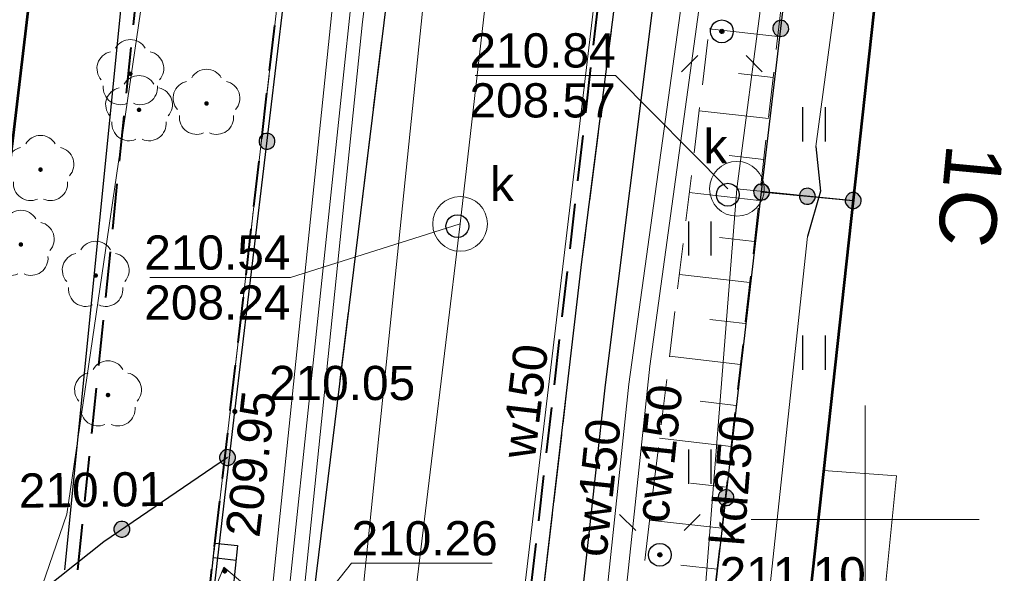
# Model space of a CAD drawing. Header units: metres. Extents: x 7419414 to 7419803, y 5549484 to 5549731.
# Tile 69 of 102: x 7419581 to 7419603, y 5549599 to 5549611. Entities that reach past the tile are written whole.
import ezdxf
from ezdxf.enums import TextEntityAlignment as Align

# ---------------------------------------------------------------- set-up
doc = ezdxf.new("R2010")
doc.units = ezdxf.units.M
doc.header["$MEASUREMENT"] = 0
doc.layers.get('0').update_dxf_attribs({"color": 250})
for name, color, linetype, lineweight in [('EGBN', 7, 'Continuous', 13), ('EGBP', 7, 'Continuous', 13), ('EGBU', 7, 'Continuous', 53), ('EGDE', 7, 'Continuous', 13), ('EGUG', 96, 'Continuous', 13), ('GEPADR_O', 7, 'Continuous', 13), ('GUPPRZ_O', 7, 'Continuous', 13), ('LINIE ROZGRANICZAJĄCE MPZP', 212, 'Continuous', 0), ('OBOP02_01', 96, 'Continuous', 13), ('OTKC', 7, 'Continuous', 13), ('OTKJ', 7, 'Continuous', 13), ('OTKK', 7, 'Continuous', 30), ('OTOO', 7, 'Continuous', 30), ('OTRK', 7, 'Continuous', 13), ('OTRS_O', 7, 'Continuous', 13), ('OTZT', 7, 'Continuous', 13), ('SUCP', 212, 'Continuous', 13), ('SUCP_O', 212, 'Continuous', 13), ('SUEP', 1, 'Continuous', 13), ('SUKP', 36, 'Continuous', 13), ('SUKP_O', 36, 'Continuous', 13), ('SULO', 7, 'Continuous', 30), ('SUPK', 7, 'Continuous', 13), ('SUPW_O', 7, 'Continuous', 13), ('sutp', 250, 'Continuous', 0), ('SUWP', 5, 'Continuous', 13), ('SUWP_O', 5, 'Continuous', 13), ('UEEPA_512', 250, 'Continuous', 0)]:
    doc.layers.add(name, color=color, linetype=linetype, lineweight=lineweight)
doc.styles.add('Arial', font='arial.ttf')

# ---------------------------------------------------------------- blocks, each defined once
blk = doc.blocks.new('OBOP02_01_1')
at = {"layer": 'OBOP02_01', "linetype": 'Continuous', "lineweight": 13}
h = blk.add_hatch(color=96, dxfattribs=at)
edge = h.paths.add_edge_path()
edge.add_arc((0, 0), 0.005, 0, 360)
at = {"layer": 'OBOP02_01', "color": 96, "linetype": 'Continuous', "lineweight": 13}
for centre, start, end in [((0, 0.0375), 30.1471, 149.8529), ((-0.0357, 0.0116), 102.1471, 221.8529), ((0.0357, 0.0116), 318.1471, 77.8529), ((-0.022, -0.0303), 174.1472, 293.8529), ((0.022, -0.0303), 246.1471, 5.8529)]:
    blk.add_arc(centre, 0.0375, start, end, dxfattribs=at)

msp = doc.modelspace()

# ---------------------------------------------------------------- hatches: boundary and pattern name
at = {"linetype": 'Continuous'}
for points in [[(7419598.13, 5549610.591), (7419598.085, 5549610.602), (7419598.045, 5549610.625), (7419598.013, 5549610.656), (7419597.989, 5549610.696), (7419597.977, 5549610.74), (7419597.976, 5549610.785), (7419597.987, 5549610.83), (7419598.01, 5549610.87), (7419598.041, 5549610.902), (7419598.081, 5549610.926), (7419598.125, 5549610.938), (7419598.17, 5549610.939), (7419598.215, 5549610.928), (7419598.255, 5549610.905), (7419598.287, 5549610.874), (7419598.311, 5549610.834), (7419598.323, 5549610.79), (7419598.324, 5549610.745), (7419598.313, 5549610.7), (7419598.29, 5549610.66), (7419598.259, 5549610.628), (7419598.219, 5549610.604), (7419598.175, 5549610.592)], [(7419598.13, 5549610.591), (7419598.085, 5549610.602), (7419598.045, 5549610.625), (7419598.013, 5549610.656), (7419597.989, 5549610.696), (7419597.977, 5549610.74), (7419597.976, 5549610.785), (7419597.987, 5549610.83), (7419598.01, 5549610.87), (7419598.041, 5549610.902), (7419598.081, 5549610.926), (7419598.125, 5549610.938), (7419598.17, 5549610.939), (7419598.215, 5549610.928), (7419598.255, 5549610.905), (7419598.287, 5549610.874), (7419598.311, 5549610.834), (7419598.323, 5549610.79), (7419598.324, 5549610.745), (7419598.313, 5549610.7), (7419598.29, 5549610.66), (7419598.259, 5549610.628), (7419598.219, 5549610.604), (7419598.175, 5549610.592)], [(7419596.862, 5549610.655), (7419596.85, 5549610.656), (7419596.84, 5549610.66), (7419596.83, 5549610.666), (7419596.823, 5549610.674), (7419596.818, 5549610.684), (7419596.815, 5549610.694), (7419596.815, 5549610.706), (7419596.819, 5549610.718), (7419596.825, 5549610.729), (7419596.836, 5549610.738), (7419596.847, 5549610.743), (7419596.859, 5549610.745), (7419596.872, 5549610.743), (7419596.881, 5549610.74), (7419596.89, 5549610.733), (7419596.898, 5549610.724), (7419596.903, 5549610.713), (7419596.905, 5549610.701), (7419596.904, 5549610.692), (7419596.901, 5549610.681), (7419596.893, 5549610.67), (7419596.885, 5549610.662), (7419596.874, 5549610.657)], [(7419586.865, 5549608.118), (7419586.821, 5549608.129), (7419586.781, 5549608.151), (7419586.748, 5549608.183), (7419586.725, 5549608.222), (7419586.713, 5549608.266), (7419586.712, 5549608.312), (7419586.724, 5549608.356), (7419586.746, 5549608.396), (7419586.778, 5549608.429), (7419586.817, 5549608.452), (7419586.861, 5549608.465), (7419586.907, 5549608.465), (7419586.951, 5549608.454), (7419586.991, 5549608.432), (7419587.024, 5549608.4), (7419587.047, 5549608.36), (7419587.059, 5549608.316), (7419587.06, 5549608.271), (7419587.049, 5549608.226), (7419587.026, 5549608.187), (7419586.994, 5549608.154), (7419586.955, 5549608.131), (7419586.911, 5549608.118)], [(7419586.865, 5549608.118), (7419586.821, 5549608.129), (7419586.781, 5549608.151), (7419586.748, 5549608.183), (7419586.725, 5549608.222), (7419586.713, 5549608.266), (7419586.712, 5549608.312), (7419586.724, 5549608.356), (7419586.746, 5549608.396), (7419586.778, 5549608.429), (7419586.817, 5549608.452), (7419586.861, 5549608.465), (7419586.907, 5549608.465), (7419586.951, 5549608.454), (7419586.991, 5549608.432), (7419587.024, 5549608.4), (7419587.047, 5549608.36), (7419587.059, 5549608.316), (7419587.06, 5549608.271), (7419587.049, 5549608.226), (7419587.026, 5549608.187), (7419586.994, 5549608.154), (7419586.955, 5549608.131), (7419586.911, 5549608.118)], [(7419597.71, 5549607.006), (7419597.665, 5549607.017), (7419597.625, 5549607.04), (7419597.593, 5549607.071), (7419597.569, 5549607.111), (7419597.557, 5549607.155), (7419597.556, 5549607.2), (7419597.567, 5549607.245), (7419597.59, 5549607.285), (7419597.621, 5549607.317), (7419597.661, 5549607.341), (7419597.705, 5549607.353), (7419597.75, 5549607.354), (7419597.795, 5549607.343), (7419597.835, 5549607.32), (7419597.867, 5549607.289), (7419597.891, 5549607.249), (7419597.903, 5549607.205), (7419597.904, 5549607.16), (7419597.893, 5549607.115), (7419597.87, 5549607.075), (7419597.839, 5549607.043), (7419597.799, 5549607.019), (7419597.755, 5549607.007)], [(7419597.714, 5549607.006), (7419597.669, 5549607.016), (7419597.629, 5549607.037), (7419597.595, 5549607.068), (7419597.571, 5549607.107), (7419597.557, 5549607.151), (7419597.556, 5549607.196), (7419597.566, 5549607.241), (7419597.587, 5549607.281), (7419597.618, 5549607.315), (7419597.657, 5549607.339), (7419597.701, 5549607.353), (7419597.746, 5549607.354), (7419597.791, 5549607.344), (7419597.831, 5549607.323), (7419597.865, 5549607.292), (7419597.889, 5549607.253), (7419597.903, 5549607.209), (7419597.904, 5549607.164), (7419597.894, 5549607.119), (7419597.873, 5549607.079), (7419597.842, 5549607.045), (7419597.803, 5549607.021), (7419597.759, 5549607.007)], [(7419597.71, 5549607.006), (7419597.665, 5549607.017), (7419597.626, 5549607.04), (7419597.593, 5549607.071), (7419597.569, 5549607.111), (7419597.557, 5549607.155), (7419597.556, 5549607.2), (7419597.567, 5549607.245), (7419597.59, 5549607.284), (7419597.621, 5549607.317), (7419597.661, 5549607.341), (7419597.705, 5549607.353), (7419597.75, 5549607.354), (7419597.795, 5549607.343), (7419597.834, 5549607.32), (7419597.867, 5549607.289), (7419597.891, 5549607.249), (7419597.903, 5549607.205), (7419597.904, 5549607.16), (7419597.893, 5549607.115), (7419597.87, 5549607.076), (7419597.839, 5549607.043), (7419597.799, 5549607.019), (7419597.755, 5549607.007)], [(7419598.718, 5549606.912), (7419598.674, 5549606.923), (7419598.633, 5549606.944), (7419598.6, 5549606.975), (7419598.575, 5549607.014), (7419598.562, 5549607.057), (7419598.56, 5549607.103), (7419598.57, 5549607.147), (7419598.592, 5549607.188), (7419598.623, 5549607.221), (7419598.661, 5549607.246), (7419598.705, 5549607.259), (7419598.751, 5549607.261), (7419598.795, 5549607.251), (7419598.836, 5549607.229), (7419598.869, 5549607.198), (7419598.893, 5549607.16), (7419598.907, 5549607.116), (7419598.909, 5549607.071), (7419598.898, 5549607.026), (7419598.877, 5549606.986), (7419598.846, 5549606.952), (7419598.807, 5549606.928), (7419598.764, 5549606.914)], [(7419598.718, 5549606.912), (7419598.674, 5549606.923), (7419598.633, 5549606.944), (7419598.6, 5549606.975), (7419598.575, 5549607.014), (7419598.562, 5549607.057), (7419598.56, 5549607.103), (7419598.57, 5549607.147), (7419598.592, 5549607.188), (7419598.623, 5549607.221), (7419598.661, 5549607.246), (7419598.705, 5549607.259), (7419598.751, 5549607.261), (7419598.795, 5549607.251), (7419598.836, 5549607.229), (7419598.869, 5549607.198), (7419598.893, 5549607.16), (7419598.907, 5549607.116), (7419598.909, 5549607.071), (7419598.898, 5549607.026), (7419598.877, 5549606.986), (7419598.846, 5549606.952), (7419598.807, 5549606.928), (7419598.764, 5549606.914)], [(7419599.723, 5549606.819), (7419599.678, 5549606.829), (7419599.638, 5549606.851), (7419599.604, 5549606.882), (7419599.58, 5549606.92), (7419599.566, 5549606.964), (7419599.564, 5549607.01), (7419599.575, 5549607.054), (7419599.596, 5549607.095), (7419599.627, 5549607.128), (7419599.666, 5549607.152), (7419599.709, 5549607.166), (7419599.755, 5549607.168), (7419599.799, 5549607.158), (7419599.84, 5549607.136), (7419599.873, 5549607.105), (7419599.898, 5549607.066), (7419599.911, 5549607.023), (7419599.913, 5549606.977), (7419599.903, 5549606.933), (7419599.882, 5549606.892), (7419599.85, 5549606.859), (7419599.812, 5549606.834), (7419599.768, 5549606.821)], [(7419586.18, 5549602.325), (7419586.168, 5549602.327), (7419586.158, 5549602.331), (7419586.148, 5549602.338), (7419586.141, 5549602.348), (7419586.137, 5549602.358), (7419586.135, 5549602.37), (7419586.137, 5549602.382), (7419586.141, 5549602.393), (7419586.148, 5549602.402), (7419586.158, 5549602.409), (7419586.168, 5549602.413), (7419586.18, 5549602.415), (7419586.192, 5549602.413), (7419586.203, 5549602.409), (7419586.212, 5549602.402), (7419586.219, 5549602.393), (7419586.223, 5549602.382), (7419586.225, 5549602.37), (7419586.223, 5549602.358), (7419586.219, 5549602.348), (7419586.212, 5549602.338), (7419586.203, 5549602.331), (7419586.192, 5549602.327)], [(7419586.042, 5549601.186), (7419585.996, 5549601.187), (7419585.952, 5549601.199), (7419585.913, 5549601.222), (7419585.881, 5549601.254), (7419585.858, 5549601.294), (7419585.846, 5549601.338), (7419585.847, 5549601.384), (7419585.859, 5549601.428), (7419585.882, 5549601.467), (7419585.914, 5549601.499), (7419585.954, 5549601.522), (7419585.998, 5549601.534), (7419586.044, 5549601.533), (7419586.088, 5549601.521), (7419586.127, 5549601.498), (7419586.159, 5549601.466), (7419586.182, 5549601.426), (7419586.194, 5549601.382), (7419586.193, 5549601.336), (7419586.181, 5549601.292), (7419586.158, 5549601.253), (7419586.126, 5549601.221), (7419586.086, 5549601.198)], [(7419596.93, 5549600.306), (7419596.885, 5549600.317), (7419596.846, 5549600.34), (7419596.813, 5549600.371), (7419596.789, 5549600.411), (7419596.777, 5549600.455), (7419596.776, 5549600.5), (7419596.787, 5549600.545), (7419596.81, 5549600.584), (7419596.841, 5549600.617), (7419596.881, 5549600.641), (7419596.925, 5549600.653), (7419596.97, 5549600.654), (7419597.015, 5549600.643), (7419597.054, 5549600.62), (7419597.087, 5549600.589), (7419597.111, 5549600.549), (7419597.123, 5549600.505), (7419597.124, 5549600.46), (7419597.113, 5549600.415), (7419597.09, 5549600.376), (7419597.059, 5549600.343), (7419597.019, 5549600.319), (7419596.975, 5549600.307)], [(7419596.93, 5549600.306), (7419596.885, 5549600.317), (7419596.846, 5549600.34), (7419596.813, 5549600.371), (7419596.789, 5549600.411), (7419596.777, 5549600.455), (7419596.776, 5549600.5), (7419596.787, 5549600.545), (7419596.81, 5549600.584), (7419596.841, 5549600.617), (7419596.881, 5549600.641), (7419596.925, 5549600.653), (7419596.97, 5549600.654), (7419597.015, 5549600.643), (7419597.054, 5549600.62), (7419597.087, 5549600.589), (7419597.111, 5549600.549), (7419597.123, 5549600.505), (7419597.124, 5549600.46), (7419597.113, 5549600.415), (7419597.09, 5549600.376), (7419597.059, 5549600.343), (7419597.019, 5549600.319), (7419596.975, 5549600.307)], [(7419583.725, 5549599.615), (7419583.679, 5549599.615), (7419583.635, 5549599.627), (7419583.596, 5549599.65), (7419583.564, 5549599.683), (7419583.541, 5549599.722), (7419583.529, 5549599.767), (7419583.53, 5549599.812), (7419583.542, 5549599.856), (7419583.565, 5549599.896), (7419583.597, 5549599.928), (7419583.637, 5549599.951), (7419583.681, 5549599.962), (7419583.727, 5549599.962), (7419583.771, 5549599.95), (7419583.81, 5549599.927), (7419583.842, 5549599.895), (7419583.865, 5549599.855), (7419583.877, 5549599.811), (7419583.876, 5549599.765), (7419583.864, 5549599.721), (7419583.841, 5549599.681), (7419583.809, 5549599.649), (7419583.769, 5549599.627)], [(7419595.502, 5549599.185), (7419595.49, 5549599.186), (7419595.48, 5549599.19), (7419595.47, 5549599.196), (7419595.463, 5549599.204), (7419595.458, 5549599.214), (7419595.455, 5549599.224), (7419595.455, 5549599.236), (7419595.459, 5549599.248), (7419595.465, 5549599.259), (7419595.476, 5549599.268), (7419595.487, 5549599.273), (7419595.499, 5549599.275), (7419595.512, 5549599.273), (7419595.521, 5549599.27), (7419595.53, 5549599.263), (7419595.538, 5549599.254), (7419595.543, 5549599.243), (7419595.545, 5549599.231), (7419595.544, 5549599.222), (7419595.541, 5549599.211), (7419595.533, 5549599.2), (7419595.525, 5549599.192), (7419595.514, 5549599.187)], [(7419585.96, 5549598.835), (7419585.948, 5549598.837), (7419585.938, 5549598.841), (7419585.928, 5549598.848), (7419585.921, 5549598.858), (7419585.917, 5549598.868), (7419585.915, 5549598.88), (7419585.917, 5549598.892), (7419585.921, 5549598.903), (7419585.928, 5549598.912), (7419585.938, 5549598.919), (7419585.948, 5549598.923), (7419585.96, 5549598.925), (7419585.972, 5549598.923), (7419585.982, 5549598.919), (7419585.992, 5549598.912), (7419585.999, 5549598.903), (7419586.003, 5549598.892), (7419586.005, 5549598.88), (7419586.003, 5549598.868), (7419585.999, 5549598.858), (7419585.992, 5549598.848), (7419585.982, 5549598.841), (7419585.972, 5549598.837)]]:
    msp.add_hatch(color=0, dxfattribs=at).paths.add_polyline_path(points)

# ---------------------------------------------------------------- linework, layer by layer
at = {"color": 0, "linetype": 'Continuous'}
for p, q in [((7419595.976, 5549609.816), (7419596.33, 5549610.17)), ((7419597.744, 5549609.816), (7419597.39, 5549610.17)), ((7419598.628, 5549609.036), (7419598.628, 5549608.286)), ((7419599.128, 5549608.286), (7419599.128, 5549609.036)), ((7419596.128, 5549606.536), (7419596.128, 5549605.786)), ((7419596.628, 5549605.786), (7419596.628, 5549606.536)), ((7419598.628, 5549604.036), (7419598.628, 5549603.286)), ((7419599.128, 5549603.286), (7419599.128, 5549604.036)), ((7419596.128, 5549601.536), (7419596.128, 5549600.786)), ((7419596.628, 5549600.786), (7419596.628, 5549601.536)), ((7419594.616, 5549600.114), (7419594.97, 5549599.76)), ((7419596.384, 5549600.114), (7419596.03, 5549599.76)), ((7419586.207, 5549599.107), (7419585.71, 5549599.161))]:
    msp.add_line(p, q, dxfattribs=at)
at = {"color": 0, "linetype": 'Continuous', "flags": 128}
for points in [[(7419596.86, 5549610.95), (7419596.925, 5549610.941), (7419596.985, 5549610.917), (7419597.037, 5549610.877), (7419597.077, 5549610.825), (7419597.101, 5549610.765), (7419597.11, 5549610.7), (7419597.101, 5549610.635), (7419597.077, 5549610.575), (7419597.037, 5549610.523), (7419596.985, 5549610.483), (7419596.925, 5549610.459), (7419596.86, 5549610.45), (7419596.795, 5549610.459), (7419596.735, 5549610.483), (7419596.683, 5549610.523), (7419596.643, 5549610.575), (7419596.619, 5549610.635), (7419596.61, 5549610.7), (7419596.619, 5549610.765), (7419596.643, 5549610.825), (7419596.683, 5549610.877), (7419596.735, 5549610.917), (7419596.795, 5549610.941), (7419596.86, 5549610.95)], [(7419598.13, 5549610.591), (7419598.175, 5549610.592), (7419598.219, 5549610.604), (7419598.259, 5549610.628), (7419598.29, 5549610.66), (7419598.313, 5549610.7), (7419598.324, 5549610.745), (7419598.323, 5549610.79), (7419598.311, 5549610.834), (7419598.287, 5549610.874), (7419598.255, 5549610.905), (7419598.215, 5549610.928), (7419598.17, 5549610.939), (7419598.125, 5549610.938), (7419598.081, 5549610.926), (7419598.041, 5549610.902), (7419598.01, 5549610.87), (7419597.987, 5549610.83), (7419597.976, 5549610.785), (7419597.977, 5549610.74), (7419597.989, 5549610.696), (7419598.013, 5549610.656), (7419598.045, 5549610.625), (7419598.085, 5549610.602), (7419598.13, 5549610.591)], [(7419598.13, 5549610.591), (7419598.175, 5549610.592), (7419598.219, 5549610.604), (7419598.259, 5549610.628), (7419598.29, 5549610.66), (7419598.313, 5549610.7), (7419598.324, 5549610.745), (7419598.323, 5549610.79), (7419598.311, 5549610.834), (7419598.287, 5549610.874), (7419598.255, 5549610.905), (7419598.215, 5549610.928), (7419598.17, 5549610.939), (7419598.125, 5549610.938), (7419598.081, 5549610.926), (7419598.041, 5549610.902), (7419598.01, 5549610.87), (7419597.987, 5549610.83), (7419597.976, 5549610.785), (7419597.977, 5549610.74), (7419597.989, 5549610.696), (7419598.013, 5549610.656), (7419598.045, 5549610.625), (7419598.085, 5549610.602), (7419598.13, 5549610.591)], [(7419596.859, 5549610.745), (7419596.872, 5549610.743), (7419596.881, 5549610.74), (7419596.89, 5549610.733), (7419596.898, 5549610.724), (7419596.903, 5549610.713), (7419596.905, 5549610.701), (7419596.904, 5549610.692), (7419596.901, 5549610.681), (7419596.893, 5549610.67), (7419596.885, 5549610.662), (7419596.874, 5549610.657), (7419596.862, 5549610.655), (7419596.85, 5549610.656), (7419596.84, 5549610.66), (7419596.83, 5549610.666), (7419596.823, 5549610.674), (7419596.818, 5549610.684), (7419596.815, 5549610.694), (7419596.815, 5549610.706), (7419596.819, 5549610.718), (7419596.825, 5549610.729), (7419596.836, 5549610.738), (7419596.847, 5549610.743), (7419596.859, 5549610.745)], [(7419586.865, 5549608.118), (7419586.911, 5549608.118), (7419586.955, 5549608.131), (7419586.994, 5549608.154), (7419587.026, 5549608.187), (7419587.049, 5549608.226), (7419587.06, 5549608.271), (7419587.059, 5549608.316), (7419587.047, 5549608.36), (7419587.024, 5549608.4), (7419586.991, 5549608.432), (7419586.951, 5549608.454), (7419586.907, 5549608.465), (7419586.861, 5549608.465), (7419586.817, 5549608.452), (7419586.778, 5549608.429), (7419586.746, 5549608.396), (7419586.724, 5549608.356), (7419586.712, 5549608.312), (7419586.713, 5549608.266), (7419586.725, 5549608.222), (7419586.748, 5549608.183), (7419586.781, 5549608.151), (7419586.821, 5549608.129), (7419586.865, 5549608.118)], [(7419586.865, 5549608.118), (7419586.911, 5549608.118), (7419586.955, 5549608.131), (7419586.994, 5549608.154), (7419587.026, 5549608.187), (7419587.049, 5549608.226), (7419587.06, 5549608.271), (7419587.059, 5549608.316), (7419587.047, 5549608.36), (7419587.024, 5549608.4), (7419586.991, 5549608.432), (7419586.951, 5549608.454), (7419586.907, 5549608.465), (7419586.861, 5549608.465), (7419586.817, 5549608.452), (7419586.778, 5549608.429), (7419586.746, 5549608.396), (7419586.724, 5549608.356), (7419586.712, 5549608.312), (7419586.713, 5549608.266), (7419586.725, 5549608.222), (7419586.748, 5549608.183), (7419586.781, 5549608.151), (7419586.821, 5549608.129), (7419586.865, 5549608.118)], [(7419596.99, 5549607.37), (7419597.055, 5549607.361), (7419597.115, 5549607.337), (7419597.167, 5549607.297), (7419597.207, 5549607.245), (7419597.231, 5549607.185), (7419597.24, 5549607.12), (7419597.231, 5549607.055), (7419597.207, 5549606.995), (7419597.167, 5549606.943), (7419597.115, 5549606.903), (7419597.055, 5549606.879), (7419596.99, 5549606.87), (7419596.925, 5549606.879), (7419596.865, 5549606.903), (7419596.813, 5549606.943), (7419596.773, 5549606.995), (7419596.749, 5549607.055), (7419596.74, 5549607.12), (7419596.749, 5549607.185), (7419596.773, 5549607.245), (7419596.813, 5549607.297), (7419596.865, 5549607.337), (7419596.925, 5549607.361), (7419596.99, 5549607.37)], [(7419597.71, 5549607.006), (7419597.755, 5549607.007), (7419597.799, 5549607.019), (7419597.839, 5549607.043), (7419597.87, 5549607.075), (7419597.893, 5549607.115), (7419597.904, 5549607.16), (7419597.903, 5549607.205), (7419597.891, 5549607.249), (7419597.867, 5549607.289), (7419597.835, 5549607.32), (7419597.795, 5549607.343), (7419597.75, 5549607.354), (7419597.705, 5549607.353), (7419597.661, 5549607.341), (7419597.621, 5549607.317), (7419597.59, 5549607.285), (7419597.567, 5549607.245), (7419597.556, 5549607.2), (7419597.557, 5549607.155), (7419597.569, 5549607.111), (7419597.593, 5549607.071), (7419597.625, 5549607.04), (7419597.665, 5549607.017), (7419597.71, 5549607.006)], [(7419597.556, 5549607.196), (7419597.557, 5549607.151), (7419597.571, 5549607.107), (7419597.595, 5549607.068), (7419597.629, 5549607.037), (7419597.669, 5549607.016), (7419597.714, 5549607.006), (7419597.759, 5549607.007), (7419597.803, 5549607.021), (7419597.842, 5549607.045), (7419597.873, 5549607.079), (7419597.894, 5549607.119), (7419597.904, 5549607.164), (7419597.903, 5549607.209), (7419597.889, 5549607.253), (7419597.865, 5549607.292), (7419597.831, 5549607.323), (7419597.791, 5549607.344), (7419597.746, 5549607.354), (7419597.701, 5549607.353), (7419597.657, 5549607.339), (7419597.618, 5549607.315), (7419597.587, 5549607.281), (7419597.566, 5549607.241), (7419597.556, 5549607.196)], [(7419597.71, 5549607.006), (7419597.755, 5549607.007), (7419597.799, 5549607.019), (7419597.839, 5549607.043), (7419597.87, 5549607.076), (7419597.893, 5549607.115), (7419597.904, 5549607.16), (7419597.903, 5549607.205), (7419597.891, 5549607.249), (7419597.867, 5549607.289), (7419597.834, 5549607.32), (7419597.795, 5549607.343), (7419597.75, 5549607.354), (7419597.705, 5549607.353), (7419597.661, 5549607.341), (7419597.621, 5549607.317), (7419597.59, 5549607.284), (7419597.567, 5549607.245), (7419597.556, 5549607.2), (7419597.557, 5549607.155), (7419597.569, 5549607.111), (7419597.593, 5549607.071), (7419597.626, 5549607.04), (7419597.665, 5549607.017), (7419597.71, 5549607.006)], [(7419598.56, 5549607.103), (7419598.562, 5549607.057), (7419598.575, 5549607.014), (7419598.6, 5549606.975), (7419598.633, 5549606.944), (7419598.674, 5549606.923), (7419598.718, 5549606.912), (7419598.764, 5549606.914), (7419598.807, 5549606.928), (7419598.846, 5549606.952), (7419598.877, 5549606.986), (7419598.898, 5549607.026), (7419598.909, 5549607.071), (7419598.907, 5549607.116), (7419598.893, 5549607.16), (7419598.869, 5549607.198), (7419598.836, 5549607.229), (7419598.795, 5549607.251), (7419598.751, 5549607.261), (7419598.705, 5549607.259), (7419598.661, 5549607.246), (7419598.623, 5549607.221), (7419598.592, 5549607.188), (7419598.57, 5549607.147), (7419598.56, 5549607.103)], [(7419598.56, 5549607.103), (7419598.562, 5549607.057), (7419598.575, 5549607.014), (7419598.6, 5549606.975), (7419598.633, 5549606.944), (7419598.674, 5549606.923), (7419598.718, 5549606.912), (7419598.764, 5549606.914), (7419598.807, 5549606.928), (7419598.846, 5549606.952), (7419598.877, 5549606.986), (7419598.898, 5549607.026), (7419598.909, 5549607.071), (7419598.907, 5549607.116), (7419598.893, 5549607.16), (7419598.869, 5549607.198), (7419598.836, 5549607.229), (7419598.795, 5549607.251), (7419598.751, 5549607.261), (7419598.705, 5549607.259), (7419598.661, 5549607.246), (7419598.623, 5549607.221), (7419598.592, 5549607.188), (7419598.57, 5549607.147), (7419598.56, 5549607.103)], [(7419599.564, 5549607.01), (7419599.566, 5549606.964), (7419599.58, 5549606.92), (7419599.604, 5549606.882), (7419599.638, 5549606.851), (7419599.678, 5549606.829), (7419599.723, 5549606.819), (7419599.768, 5549606.821), (7419599.812, 5549606.834), (7419599.85, 5549606.859), (7419599.882, 5549606.892), (7419599.903, 5549606.933), (7419599.913, 5549606.977), (7419599.911, 5549607.023), (7419599.898, 5549607.066), (7419599.873, 5549607.105), (7419599.84, 5549607.136), (7419599.799, 5549607.158), (7419599.755, 5549607.168), (7419599.709, 5549607.166), (7419599.666, 5549607.152), (7419599.627, 5549607.128), (7419599.596, 5549607.095), (7419599.575, 5549607.054), (7419599.564, 5549607.01)], [(7419591.06, 5549606.68), (7419591.125, 5549606.671), (7419591.185, 5549606.647), (7419591.237, 5549606.607), (7419591.277, 5549606.555), (7419591.301, 5549606.495), (7419591.31, 5549606.43), (7419591.301, 5549606.365), (7419591.277, 5549606.305), (7419591.237, 5549606.253), (7419591.185, 5549606.213), (7419591.125, 5549606.189), (7419591.06, 5549606.18), (7419590.995, 5549606.189), (7419590.935, 5549606.213), (7419590.883, 5549606.253), (7419590.843, 5549606.305), (7419590.819, 5549606.365), (7419590.81, 5549606.43), (7419590.819, 5549606.495), (7419590.843, 5549606.555), (7419590.883, 5549606.607), (7419590.935, 5549606.647), (7419590.995, 5549606.671), (7419591.06, 5549606.68)], [(7419586.135, 5549602.37), (7419586.137, 5549602.358), (7419586.141, 5549602.348), (7419586.148, 5549602.338), (7419586.158, 5549602.331), (7419586.168, 5549602.327), (7419586.18, 5549602.325), (7419586.192, 5549602.327), (7419586.203, 5549602.331), (7419586.212, 5549602.338), (7419586.219, 5549602.348), (7419586.223, 5549602.358), (7419586.225, 5549602.37), (7419586.223, 5549602.382), (7419586.219, 5549602.393), (7419586.212, 5549602.402), (7419586.203, 5549602.409), (7419586.192, 5549602.413), (7419586.18, 5549602.415), (7419586.168, 5549602.413), (7419586.158, 5549602.409), (7419586.148, 5549602.402), (7419586.141, 5549602.393), (7419586.137, 5549602.382), (7419586.135, 5549602.37)], [(7419586.159, 5549601.466), (7419586.127, 5549601.498), (7419586.088, 5549601.521), (7419586.044, 5549601.533), (7419585.998, 5549601.534), (7419585.954, 5549601.522), (7419585.914, 5549601.499), (7419585.882, 5549601.467), (7419585.859, 5549601.428), (7419585.847, 5549601.384), (7419585.846, 5549601.338), (7419585.858, 5549601.294), (7419585.881, 5549601.254), (7419585.913, 5549601.222), (7419585.952, 5549601.199), (7419585.996, 5549601.187), (7419586.042, 5549601.186), (7419586.086, 5549601.198), (7419586.126, 5549601.221), (7419586.158, 5549601.253), (7419586.181, 5549601.292), (7419586.193, 5549601.336), (7419586.194, 5549601.382), (7419586.182, 5549601.426), (7419586.159, 5549601.466)], [(7419596.93, 5549600.306), (7419596.975, 5549600.307), (7419597.019, 5549600.319), (7419597.059, 5549600.343), (7419597.09, 5549600.376), (7419597.113, 5549600.415), (7419597.124, 5549600.46), (7419597.123, 5549600.505), (7419597.111, 5549600.549), (7419597.087, 5549600.589), (7419597.054, 5549600.62), (7419597.015, 5549600.643), (7419596.97, 5549600.654), (7419596.925, 5549600.653), (7419596.881, 5549600.641), (7419596.841, 5549600.617), (7419596.81, 5549600.584), (7419596.787, 5549600.545), (7419596.776, 5549600.5), (7419596.777, 5549600.455), (7419596.789, 5549600.411), (7419596.813, 5549600.371), (7419596.846, 5549600.34), (7419596.885, 5549600.317), (7419596.93, 5549600.306)], [(7419596.93, 5549600.306), (7419596.975, 5549600.307), (7419597.019, 5549600.319), (7419597.059, 5549600.343), (7419597.09, 5549600.376), (7419597.113, 5549600.415), (7419597.124, 5549600.46), (7419597.123, 5549600.505), (7419597.111, 5549600.549), (7419597.087, 5549600.589), (7419597.054, 5549600.62), (7419597.015, 5549600.643), (7419596.97, 5549600.654), (7419596.925, 5549600.653), (7419596.881, 5549600.641), (7419596.841, 5549600.617), (7419596.81, 5549600.584), (7419596.787, 5549600.545), (7419596.776, 5549600.5), (7419596.777, 5549600.455), (7419596.789, 5549600.411), (7419596.813, 5549600.371), (7419596.846, 5549600.34), (7419596.885, 5549600.317), (7419596.93, 5549600.306)], [(7419583.842, 5549599.895), (7419583.81, 5549599.927), (7419583.771, 5549599.95), (7419583.727, 5549599.962), (7419583.681, 5549599.962), (7419583.637, 5549599.951), (7419583.597, 5549599.928), (7419583.565, 5549599.896), (7419583.542, 5549599.856), (7419583.53, 5549599.812), (7419583.529, 5549599.767), (7419583.541, 5549599.722), (7419583.564, 5549599.683), (7419583.596, 5549599.65), (7419583.635, 5549599.627), (7419583.679, 5549599.615), (7419583.725, 5549599.615), (7419583.769, 5549599.627), (7419583.809, 5549599.649), (7419583.841, 5549599.681), (7419583.864, 5549599.721), (7419583.876, 5549599.765), (7419583.877, 5549599.811), (7419583.865, 5549599.855), (7419583.842, 5549599.895)], [(7419586.242, 5549599.431), (7419586.135, 5549598.436), (7419585.638, 5549598.489), (7419585.745, 5549599.484), (7419586.242, 5549599.431)], [(7419595.5, 5549599.48), (7419595.565, 5549599.471), (7419595.625, 5549599.447), (7419595.677, 5549599.407), (7419595.717, 5549599.355), (7419595.741, 5549599.295), (7419595.75, 5549599.23), (7419595.741, 5549599.165), (7419595.717, 5549599.105), (7419595.677, 5549599.053), (7419595.625, 5549599.013), (7419595.565, 5549598.989), (7419595.5, 5549598.98), (7419595.435, 5549598.989), (7419595.375, 5549599.013), (7419595.323, 5549599.053), (7419595.283, 5549599.105), (7419595.259, 5549599.165), (7419595.25, 5549599.23), (7419595.259, 5549599.295), (7419595.283, 5549599.355), (7419595.323, 5549599.407), (7419595.375, 5549599.447), (7419595.435, 5549599.471), (7419595.5, 5549599.48)], [(7419595.499, 5549599.275), (7419595.512, 5549599.273), (7419595.521, 5549599.27), (7419595.53, 5549599.263), (7419595.538, 5549599.254), (7419595.543, 5549599.243), (7419595.545, 5549599.231), (7419595.544, 5549599.222), (7419595.541, 5549599.211), (7419595.533, 5549599.2), (7419595.525, 5549599.192), (7419595.514, 5549599.187), (7419595.502, 5549599.185), (7419595.49, 5549599.186), (7419595.48, 5549599.19), (7419595.47, 5549599.196), (7419595.463, 5549599.204), (7419595.458, 5549599.214), (7419595.455, 5549599.224), (7419595.455, 5549599.236), (7419595.459, 5549599.248), (7419595.465, 5549599.259), (7419595.476, 5549599.268), (7419595.487, 5549599.273), (7419595.499, 5549599.275)], [(7419585.915, 5549598.88), (7419585.917, 5549598.868), (7419585.921, 5549598.858), (7419585.928, 5549598.848), (7419585.938, 5549598.841), (7419585.948, 5549598.837), (7419585.96, 5549598.835), (7419585.972, 5549598.837), (7419585.982, 5549598.841), (7419585.992, 5549598.848), (7419585.999, 5549598.858), (7419586.003, 5549598.868), (7419586.005, 5549598.88), (7419586.003, 5549598.892), (7419585.999, 5549598.903), (7419585.992, 5549598.912), (7419585.982, 5549598.919), (7419585.972, 5549598.923), (7419585.96, 5549598.925), (7419585.948, 5549598.923), (7419585.938, 5549598.919), (7419585.928, 5549598.912), (7419585.921, 5549598.903), (7419585.917, 5549598.892), (7419585.915, 5549598.88)]]:
    msp.add_lwpolyline(points, close=True, dxfattribs=at)
at = {"layer": 'EGBN', "color": 250, "linetype": 'Continuous', "lineweight": 13, "flags": 128}
for points in [[(7419617.759, 5549613.554), (7419615.77, 5549613.73), (7419615.99, 5549615.71), (7419611.02, 5549616.27), (7419610.93, 5549615.42), (7419608.17, 5549615.73), (7419608.26, 5549616.59), (7419600.88, 5549617.43), (7419599.09, 5549601.08), (7419600.69, 5549600.96), (7419600.28, 5549596.87), (7419609.12, 5549595.88), (7419609.33, 5549597.67), (7419615.29, 5549597.02), (7419615.8, 5549600.89), (7419616.265, 5549600.845)], [(7419616.265, 5549600.845), (7419615.8, 5549600.89), (7419615.29, 5549597.02), (7419609.33, 5549597.67), (7419609.12, 5549595.88), (7419600.28, 5549596.87), (7419600.69, 5549600.96), (7419599.09, 5549601.08), (7419598.6, 5549596.58), (7419601.46, 5549596.27), (7419608.65, 5549595.5), (7419615.545, 5549594.719)]]:
    msp.add_lwpolyline(points, dxfattribs=at)
at = {"layer": 'EGBP', "color": 250, "linetype": 'Continuous', "lineweight": 13}
for p, q in [((7419600.202, 5549611.23), (7419600.093, 5549610.236)), ((7419600.039, 5549609.739), (7419599.93, 5549608.745)), ((7419599.876, 5549608.248), (7419599.767, 5549607.254)), ((7419599.713, 5549606.756), (7419599.604, 5549605.762)), ((7419599.55, 5549605.265), (7419599.441, 5549604.271)), ((7419599.387, 5549603.774), (7419599.278, 5549602.78)), ((7419599.224, 5549602.283), (7419599.115, 5549601.289)), ((7419599.061, 5549600.792), (7419598.952, 5549599.798)), ((7419598.898, 5549599.301), (7419598.789, 5549598.307))]:
    msp.add_line(p, q, dxfattribs=at)
at = {"layer": 'EGBU', "color": 250, "linetype": 'Continuous', "lineweight": 53, "flags": 128}
msp.add_lwpolyline([(7419582.49, 5549618.24), (7419496.22, 5549628.11), (7419494.07, 5549609.98), (7419580.32, 5549599.97), (7419582.49, 5549618.24)], close=True, dxfattribs=at)
msp.add_lwpolyline([(7419617.987, 5549615.489), (7419611.02, 5549616.27), (7419610.93, 5549615.42), (7419608.17, 5549615.73), (7419608.26, 5549616.59), (7419600.88, 5549617.43), (7419598.6, 5549596.58), (7419601.46, 5549596.27), (7419608.65, 5549595.5), (7419615.545, 5549594.719)], dxfattribs=at)
at = {"layer": 'EGDE', "color": 250, "linetype": 'Continuous', "lineweight": 0, "flags": 128}
msp.add_lwpolyline([(7419622.322, 5549652.355), (7419619.85, 5549651.97), (7419609.52, 5549650.05), (7419603.9, 5549648.9), (7419591.23, 5549646.31), (7419590.93, 5549644.33), (7419584.48, 5549588.54), (7419614.422, 5549585.169)], dxfattribs=at)
msp.add_lwpolyline([(7419584.48, 5549588.54), (7419590.93, 5549644.33), (7419562.5, 5549640.55), (7419548.95, 5549525.8), (7419576.9, 5549524.47), (7419583.97, 5549584.15), (7419584.48, 5549588.54)], close=True, dxfattribs=at)
at = {"layer": 'EGUG', "color": 96, "linetype": 'Continuous', "lineweight": 13}
for p, q in [((7419586.987, 5549610.226), (7419587.045, 5549610.723)), ((7419587.045, 5549610.723), (7419586.987, 5549610.226)), ((7419586.872, 5549609.233), (7419586.93, 5549609.73)), ((7419586.93, 5549609.73), (7419586.872, 5549609.233)), ((7419586.758, 5549608.24), (7419586.815, 5549608.736)), ((7419586.815, 5549608.736), (7419586.758, 5549608.24)), ((7419586.643, 5549607.246), (7419586.7, 5549607.743)), ((7419586.7, 5549607.743), (7419586.643, 5549607.246)), ((7419586.528, 5549606.253), (7419586.585, 5549606.75)), ((7419586.585, 5549606.75), (7419586.528, 5549606.253)), ((7419586.413, 5549605.259), (7419586.47, 5549605.756)), ((7419586.47, 5549605.756), (7419586.413, 5549605.259)), ((7419586.298, 5549604.266), (7419586.356, 5549604.763)), ((7419586.356, 5549604.763), (7419586.298, 5549604.266)), ((7419586.183, 5549603.273), (7419586.241, 5549603.769)), ((7419586.241, 5549603.769), (7419586.183, 5549603.273)), ((7419586.068, 5549602.279), (7419586.126, 5549602.776)), ((7419586.126, 5549602.776), (7419586.068, 5549602.279)), ((7419585.954, 5549601.286), (7419586.011, 5549601.783)), ((7419586.011, 5549601.783), (7419585.954, 5549601.286)), ((7419585.839, 5549600.293), (7419585.896, 5549600.789)), ((7419585.896, 5549600.789), (7419585.839, 5549600.293)), ((7419585.724, 5549599.299), (7419585.781, 5549599.796)), ((7419585.781, 5549599.796), (7419585.724, 5549599.299))]:
    msp.add_line(p, q, dxfattribs=at)
at = {"layer": 'GUPPRZ_O', "color": 36, "linetype": 'Continuous', "lineweight": 13, "flags": 128}
for points in [[(7419596.99, 5549607.25), (7419594.53, 5549609.736), (7419591.45, 5549609.736)], [(7419591.12, 5549606.48), (7419587.4, 5549605.306), (7419584.32, 5549605.306)], [(7419588.1, 5549598.24), (7419588.74, 5549599.045), (7419591.82, 5549599.045)], [(7419585.94, 5549598.96), (7419585.25, 5549597.285), (7419582.17, 5549597.285)]]:
    msp.add_lwpolyline(points, dxfattribs=at)
at = {"layer": 'LINIE ROZGRANICZAJĄCE MPZP', "color": 30, "linetype": 'Continuous', "lineweight": 40}
for p, q in [((7419584.055, 5549611.835), (7419583.953, 5549610.84)), ((7419594.045, 5549610.401), (7419594.159, 5549611.395)), ((7419583.902, 5549610.343), (7419583.801, 5549609.348)), ((7419593.873, 5549608.911), (7419593.988, 5549609.905)), ((7419583.75, 5549608.851), (7419583.648, 5549607.856)), ((7419593.702, 5549607.421), (7419593.816, 5549608.415)), ((7419583.597, 5549607.358), (7419583.495, 5549606.364)), ((7419593.53, 5549605.931), (7419593.644, 5549606.924)), ((7419583.444, 5549605.866), (7419583.342, 5549604.871)), ((7419593.358, 5549604.441), (7419593.473, 5549605.434)), ((7419583.292, 5549604.374), (7419583.19, 5549603.379)), ((7419593.187, 5549602.951), (7419593.301, 5549603.944)), ((7419583.139, 5549602.882), (7419583.037, 5549601.887)), ((7419593.015, 5549601.461), (7419593.129, 5549602.454)), ((7419582.986, 5549601.39), (7419582.884, 5549600.395)), ((7419592.843, 5549599.97), (7419592.958, 5549600.964)), ((7419582.833, 5549599.897), (7419582.732, 5549598.903)), ((7419592.672, 5549598.48), (7419592.786, 5549599.474))]:
    msp.add_line(p, q, dxfattribs=at)
at = {"layer": 'LINIE ROZGRANICZAJĄCE MPZP', "color": 212, "linetype": 'Continuous', "lineweight": 40}
for p, q in [((7419586.942, 5549609.839), (7419587.057, 5549610.832)), ((7419586.77, 5549608.349), (7419586.885, 5549609.342)), ((7419586.598, 5549606.859), (7419586.713, 5549607.852)), ((7419586.426, 5549605.368), (7419586.54, 5549606.362)), ((7419586.253, 5549603.878), (7419586.368, 5549604.872)), ((7419586.081, 5549602.388), (7419586.196, 5549603.382)), ((7419585.909, 5549600.898), (7419586.024, 5549601.892)), ((7419585.736, 5549599.408), (7419585.851, 5549600.402)), ((7419585.564, 5549597.918), (7419585.679, 5549598.911))]:
    msp.add_line(p, q, dxfattribs=at)
at = {"layer": 'OTKC', "color": 250, "linetype": 'Continuous', "lineweight": 13}
for p, q in [((7419594.311, 5549609.721), (7419594.438, 5549610.713)), ((7419596.551, 5549610.519), (7419596.431, 5549609.526)), ((7419594.121, 5549608.233), (7419594.248, 5549609.225)), ((7419596.371, 5549609.03), (7419596.251, 5549608.037)), ((7419593.93, 5549606.745), (7419594.057, 5549607.737)), ((7419596.19, 5549607.54), (7419596.07, 5549606.548)), ((7419593.79, 5549605.65), (7419593.867, 5549606.25)), ((7419596.01, 5549606.051), (7419595.89, 5549605.059)), ((7419593.724, 5549605.088), (7419593.79, 5549605.65)), ((7419593.55, 5549603.598), (7419593.666, 5549604.591)), ((7419595.83, 5549604.562), (7419595.71, 5549603.57)), ((7419593.376, 5549602.108), (7419593.492, 5549603.101)), ((7419595.649, 5549603.073), (7419595.529, 5549602.08)), ((7419593.202, 5549600.618), (7419593.318, 5549601.612)), ((7419595.469, 5549601.584), (7419595.349, 5549600.591)), ((7419593.028, 5549599.129), (7419593.144, 5549600.122)), ((7419595.289, 5549600.095), (7419595.169, 5549599.102))]:
    msp.add_line(p, q, dxfattribs=at)
at = {"layer": 'OTKJ', "color": 250, "linetype": 'Continuous', "lineweight": 13}
for p, q in [((7419589.217, 5549609.011), (7419589.4, 5549610.499)), ((7419594.406, 5549610.465), (7419594.216, 5549608.977)), ((7419588.974, 5549607.026), (7419589.156, 5549608.514)), ((7419594.152, 5549608.481), (7419593.962, 5549606.993)), ((7419588.73, 5549605.041), (7419588.913, 5549606.529)), ((7419593.898, 5549606.497), (7419593.79, 5549605.65)), ((7419593.79, 5549605.65), (7419593.637, 5549604.343)), ((7419588.486, 5549603.055), (7419588.669, 5549604.544)), ((7419593.579, 5549603.846), (7419593.405, 5549602.357)), ((7419588.242, 5549601.07), (7419588.425, 5549602.559)), ((7419593.347, 5549601.86), (7419593.173, 5549600.37)), ((7419587.998, 5549599.085), (7419588.181, 5549600.574)), ((7419593.115, 5549599.873), (7419592.941, 5549598.384))]:
    msp.add_line(p, q, dxfattribs=at)
at = {"layer": 'OTKK', "color": 250, "linetype": 'Continuous', "lineweight": 30, "flags": 128}
msp.add_lwpolyline([(7419614.418, 5549585.138), (7419604.04, 5549586.24), (7419600.47, 5549586.59), (7419598.91, 5549586.85), (7419595.55, 5549587.79, -0.32228), (7419592.39, 5549593.53), (7419592.73, 5549596.58), (7419593.79, 5549605.65), (7419595.34, 5549617.76), (7419598.28, 5549641.94), (7419598.23, 5549645.09), (7419597.82, 5549647.26), (7419597.57, 5549647.87), (7419596.94, 5549649.46), (7419596.72, 5549649.9), (7419596.07, 5549650.85), (7419596.08, 5549654.68)], format="xyb", dxfattribs=at)
for points in [[(7419582.45, 5549598.9), (7419583.98, 5549614.16), (7419584.21, 5549616.36), (7419584.31, 5549617.33), (7419584.32, 5549617.87), (7419584.11, 5549618.29), (7419583.91, 5549618.74), (7419583.39, 5549619.26), (7419583.14, 5549619.38), (7419582.75, 5549619.56), (7419580.35, 5549619.87)], [(7419590.37, 5549618.39), (7419587.76, 5549597.15), (7419585.23, 5549576.35), (7419583.87, 5549565.17), (7419581.63, 5549546.51), (7419579.61, 5549529.93), (7419579.7, 5549526.6), (7419580.83, 5549522.1), (7419581.7, 5549519.98), (7419582.06, 5549519.17), (7419586.17, 5549509.34), (7419587.79, 5549506.26), (7419589.72, 5549503.95), (7419591.64, 5549502), (7419592.17, 5549508.76), (7419591.86, 5549509.38), (7419590.48, 5549512.11), (7419587.45, 5549519.31), (7419586.24, 5549522.18), (7419588.79, 5549522.22), (7419591.57, 5549545.19), (7419592.52, 5549553.02), (7419587.56, 5549553.61)]]:
    msp.add_lwpolyline(points, dxfattribs=at)
at = {"layer": 'OTOO', "color": 250, "linetype": 'Continuous', "lineweight": 30}
for q in [(7419598.57, 5549614.35), (7419599.739, 5549606.993)]:
    msp.add_line((7419597.73, 5549607.18), q, dxfattribs=at)
at = {"layer": 'OTOO', "color": 250, "linetype": 'Continuous', "lineweight": 30, "flags": 128}
for points in [[(7419577.24, 5549524.39), (7419579.86, 5549547.34), (7419581.94, 5549565.5), (7419583.97, 5549583.38), (7419586.18, 5549602.37), (7419588.48, 5549621.66), (7419591.01, 5549644.3)], [(7419604.45, 5549591.36), (7419597.51, 5549592.1), (7419596.17, 5549593.78), (7419597.73, 5549607.18)], [(7419586.02, 5549601.36), (7419583.31, 5549599.51), (7419581.38, 5549597.98), (7419581.05, 5549595.82)]]:
    msp.add_lwpolyline(points, dxfattribs=at)
at = {"layer": 'OTRK', "color": 250, "linetype": 'Continuous', "lineweight": 13}
for p, q in [((7419598.166, 5549611.293), (7419598.053, 5549610.299)), ((7419596.58, 5549610.756), (7419598.085, 5549610.584)), ((7419596.431, 5549609.526), (7419596.551, 5549610.519)), ((7419597.996, 5549609.803), (7419597.883, 5549608.809)), ((7419597.983, 5549609.687), (7419597.227, 5549609.773)), ((7419596.251, 5549608.037), (7419596.371, 5549609.03)), ((7419596.363, 5549608.962), (7419597.881, 5549608.789)), ((7419597.826, 5549608.312), (7419597.713, 5549607.319)), ((7419597.778, 5549607.891), (7419597.016, 5549607.978)), ((7419596.07, 5549606.548), (7419596.19, 5549607.54)), ((7419596.145, 5549607.168), (7419597.676, 5549606.993)), ((7419597.657, 5549606.822), (7419597.543, 5549605.828)), ((7419597.574, 5549606.095), (7419596.805, 5549606.183)), ((7419595.89, 5549605.059), (7419596.01, 5549606.051)), ((7419595.928, 5549605.373), (7419597.471, 5549605.197)), ((7419597.487, 5549605.332), (7419597.373, 5549604.338)), ((7419595.71, 5549603.57), (7419595.83, 5549604.562)), ((7419597.369, 5549604.3), (7419596.594, 5549604.388)), ((7419597.317, 5549603.841), (7419597.204, 5549602.848)), ((7419595.711, 5549603.579), (7419597.267, 5549603.402)), ((7419595.529, 5549602.08), (7419595.649, 5549603.073)), ((7419597.164, 5549602.504), (7419596.383, 5549602.593)), ((7419597.147, 5549602.351), (7419597.034, 5549601.357)), ((7419595.349, 5549600.591), (7419595.469, 5549601.584)), ((7419595.493, 5549601.785), (7419597.062, 5549601.606)), ((7419596.96, 5549600.708), (7419596.172, 5549600.798)), ((7419596.977, 5549600.861), (7419596.864, 5549599.867)), ((7419595.169, 5549599.102), (7419595.289, 5549600.095)), ((7419595.276, 5549599.991), (7419596.857, 5549599.81)), ((7419596.807, 5549599.37), (7419596.694, 5549598.377)), ((7419596.755, 5549598.913), (7419595.961, 5549599.003))]:
    msp.add_line(p, q, dxfattribs=at)
at = {"layer": 'OTZT', "color": 250, "linetype": 'Continuous', "lineweight": 13}
for p, q in [((7419600.184, 5549611.069), (7419600.076, 5549610.075)), ((7419596.431, 5549609.526), (7419596.551, 5549610.519)), ((7419600.021, 5549609.578), (7419599.913, 5549608.584)), ((7419596.251, 5549608.037), (7419596.371, 5549609.03)), ((7419599.858, 5549608.086), (7419599.739, 5549606.993)), ((7419596.07, 5549606.548), (7419596.19, 5549607.54)), ((7419599.739, 5549606.993), (7419599.605, 5549605.776)), ((7419595.89, 5549605.059), (7419596.01, 5549606.051)), ((7419599.551, 5549605.279), (7419599.442, 5549604.285)), ((7419595.71, 5549603.57), (7419595.83, 5549604.562)), ((7419599.387, 5549603.788), (7419599.278, 5549602.794)), ((7419595.529, 5549602.08), (7419595.649, 5549603.073)), ((7419599.224, 5549602.297), (7419599.09, 5549601.08)), ((7419595.349, 5549600.591), (7419595.469, 5549601.584)), ((7419599.09, 5549601.08), (7419599.029, 5549600.517)), ((7419595.169, 5549599.102), (7419595.289, 5549600.095)), ((7419598.975, 5549600.02), (7419598.867, 5549599.026))]:
    msp.add_line(p, q, dxfattribs=at)
at = {"layer": 'SUCP', "color": 212, "linetype": 'Continuous', "lineweight": 13, "flags": 128}
for points in [[(7419591.54, 5549575.45), (7419592.36, 5549575.37), (7419594.66, 5549575.14), (7419596.26, 5549587.13), (7419596.62, 5549590.42), (7419593.53, 5549590.8), (7419594.82, 5549602.97), (7419596.46, 5549614.8), (7419596.75, 5549616.8), (7419597.75, 5549624.65), (7419598.03, 5549626.82), (7419599.57, 5549638.73), (7419599.85, 5549640.5), (7419600.02, 5549641.29)], [(7419591.77, 5549574.99), (7419592.46, 5549574.91), (7419595.03, 5549574.64), (7419596.74, 5549586.66), (7419597.26, 5549590.86), (7419594, 5549591.28), (7419595.28, 5549603.36), (7419596.92, 5549615.27), (7419597.18, 5549616.78), (7419598.17, 5549625.45), (7419598.4, 5549627.16), (7419599.97, 5549639.2), (7419600.2, 5549640.36), (7419600.37, 5549641.19)]]:
    msp.add_lwpolyline(points, dxfattribs=at)
at = {"layer": 'SUEP', "color": 1, "linetype": 'Continuous', "lineweight": 13, "flags": 128}
for points in [[(7419597.35, 5549670.73), (7419598.96, 5549657.74), (7419599.612, 5549648.266), (7419595.385, 5549611.526), (7419594.311, 5549602.955), (7419593.506, 5549595.641), (7419593.228, 5549592.295), (7419595.946, 5549591.469), (7419597.378, 5549591.147), (7419597.438, 5549589.735), (7419596.35, 5549579.512), (7419595.16, 5549564.81), (7419594.94, 5549562.72), (7419597.75, 5549562), (7419597.72, 5549561.45)], [(7419621.642, 5549646.567), (7419618.618, 5549646.043), (7419615.879, 5549645.593), (7419611.591, 5549644.802), (7419609.992, 5549644.437), (7419610.43, 5549643.07), (7419609.702, 5549643.956), (7419602.495, 5549642.981), (7419602.395, 5549641.169), (7419602.038, 5549636.595), (7419600.764, 5549624.811), (7419600.219, 5549617.951), (7419600.18, 5549617.52), (7419598.921, 5549608.178), (7419599.019, 5549607.197), (7419598.734, 5549606.207), (7419597.714, 5549596.662), (7419598.162, 5549594.978), (7419597.731, 5549589.675), (7419596.63, 5549579.455), (7419595.548, 5549564.863), (7419595.35, 5549562.89), (7419598.06, 5549562.22), (7419598.04, 5549561.41)], [(7419582.74, 5549580.35), (7419578.19, 5549587.64), (7419582.5, 5549600.12), (7419585.08, 5549617.71), (7419580.66, 5549625.73), (7419577.85, 5549629.57), (7419572.8, 5549635.4), (7419565.07, 5549638.29), (7419559.22, 5549639.88), (7419509.84, 5549633.42), (7419497.38, 5549630.51)], [(7419591.77, 5549565.02), (7419593.31, 5549565.25), (7419600.01, 5549571.7), (7419600.74, 5549575.09), (7419599.38, 5549578.42), (7419595.61, 5549581.22), (7419588.84, 5549585.09), (7419587.22, 5549586.12), (7419586.89, 5549587.47), (7419587.16, 5549593.51), (7419587.53, 5549596.81), (7419588.98, 5549610.91), (7419591, 5549626.85)], [(7419591.77, 5549565.02), (7419592.53, 5549566.25), (7419599.62, 5549572.38), (7419600.31, 5549575.11), (7419598.81, 5549578.08), (7419595.41, 5549580.44), (7419588.45, 5549584.45), (7419586.5, 5549585.75), (7419586.12, 5549587.44), (7419586.38, 5549593.39), (7419586.83, 5549596.8), (7419588.33, 5549611.33)]]:
    msp.add_lwpolyline(points, dxfattribs=at)
at = {"layer": 'SUKP', "color": 36, "linetype": 'Continuous', "lineweight": 13}
for p, q in [((7419597.19, 5549607.25), (7419600.16, 5549629.91)), ((7419588.8, 5549596.56), (7419591.14, 5549619.4)), ((7419597.19, 5549607.25), (7419599.739, 5549606.993)), ((7419588.8, 5549596.56), (7419585.94, 5549598.96))]:
    msp.add_line(p, q, dxfattribs=at)
at = {"layer": 'SUKP', "color": 36, "linetype": 'Continuous', "lineweight": 13, "flags": 128}
for points in [[(7419595.14, 5549641.61), (7419591.12, 5549606.48), (7419589.55, 5549593.48)], [(7419597.19, 5549607.25), (7419596.18, 5549594.46), (7419601.21, 5549593.83)]]:
    msp.add_lwpolyline(points, dxfattribs=at)
at = {"layer": 'SULO', "color": 250, "linetype": 'Continuous', "lineweight": 30, "flags": 128}
for points in [[(7419595.946, 5549591.469), (7419593.228, 5549592.295), (7419593.506, 5549595.641), (7419594.311, 5549602.955), (7419595.385, 5549611.526), (7419599.612, 5549648.266)], [(7419598.921, 5549608.178), (7419599.019, 5549607.197), (7419598.734, 5549606.207)]]:
    msp.add_lwpolyline(points, dxfattribs=at)
at = {"layer": 'SUPK', "color": 36, "linetype": 'Continuous', "lineweight": 13, "flags": 128}
for points in [[(7419597.19, 5549606.65, -1), (7419597.19, 5549607.85, -1), (7419597.19, 5549606.65)], [(7419591.12, 5549605.88, -1), (7419591.12, 5549607.08, -1), (7419591.12, 5549605.88)]]:
    msp.add_lwpolyline(points, format="xyb", dxfattribs=at)
at = {"layer": 'sutp', "color": 30, "linetype": 'Continuous', "lineweight": 13, "flags": 128}
msp.add_lwpolyline([(7419623.354, 5549661.133), (7419617.48, 5549660.33), (7419614.14, 5549659.5), (7419612.59, 5549658.16), (7419611.21, 5549652.74), (7419610.01, 5549649.76), (7419608.52, 5549647.43), (7419606.48, 5549646.06), (7419601.54, 5549644.31), (7419593.02, 5549640.23), (7419592.05, 5549638.95), (7419590.7, 5549626.86), (7419588.77, 5549611.69), (7419587.23, 5549597.13), (7419586.7, 5549592.96), (7419586.37, 5549587.83), (7419586.93, 5549585.99), (7419589.09, 5549584.51), (7419595.52, 5549580.73), (7419599.16, 5549578.09), (7419600.51, 5549575.14), (7419599.84, 5549572.01), (7419592.98, 5549565.91), (7419591.77, 5549565.02)], dxfattribs=at)
at = {"layer": 'SUWP', "color": 5, "linetype": 'Continuous', "lineweight": 13, "flags": 128}
msp.add_lwpolyline([(7419597.28, 5549637.81), (7419595.6, 5549624.29), (7419590.52, 5549581.59), (7419584.33, 5549576.71), (7419583.88, 5549572.68)], dxfattribs=at)
at = {"layer": 'UEEPA_512', "color": 250, "linetype": 'Continuous', "lineweight": 0}
for p, q in [((7419600, 5549602.5), (7419600, 5549597.5)), ((7419600, 5549602.5), (7419600, 5549597.5)), ((7419597.5, 5549600), (7419600, 5549600)), ((7419600, 5549600), (7419602.5, 5549600))]:
    msp.add_line(p, q, dxfattribs=at)

# ---------------------------------------------------------------- block references
at = {"layer": 'OBOP02_01', "color": 96, "linetype": 'Continuous', "lineweight": 13, "xscale": 10, "yscale": 10, "zscale": 10}
for p in [(7419583.89, 5549609.77), (7419585.56, 5549609.12), (7419584.08, 5549608.98), (7419581.92, 5549607.67), (7419581.49, 5549606.03), (7419583.13, 5549605.35), (7419583.4, 5549602.73)]:
    msp.add_blockref('OBOP02_01_1', p, dxfattribs=at)

# ---------------------------------------------------------------- texts
at = {"layer": 'GEPADR_O', "color": 250, "linetype": 'Continuous', "lineweight": 0, "style": 'Arial'}
msp.add_text('1C', height=1.25, rotation=264.6404, dxfattribs=at).set_placement((7419601.687, 5549607.146), align=Align.CENTER)
at = {"layer": 'GUPPRZ_O', "color": 36, "linetype": 'Continuous', "lineweight": 0, "style": 'Arial'}
for s, p in [('210.84', (7419594.53, 5549609.908)), ('208.57', (7419594.53, 5549608.813)), ('210.54', (7419587.4, 5549605.478)), ('208.24', (7419587.4, 5549604.383))]:
    msp.add_text(s, height=0.75, dxfattribs=at).set_placement(p, align=Align.RIGHT)
for s, p in [('210.26', (7419588.74, 5549599.217)), ('211.10', (7419596.81, 5549598.428))]:
    msp.add_text(s, height=0.75, dxfattribs=at).set_placement(p)
at = {"layer": 'OTRS_O', "color": 250, "linetype": 'Continuous', "lineweight": 0, "style": 'Arial'}
msp.add_text('210.05', height=0.75, dxfattribs=at).set_placement((7419586.93, 5549602.62))
for s, rotation, p in [('209.95', 83.3619, (7419586.718, 5549599.588)), ('210.01', 0.7142, (7419581.45, 5549600.26))]:
    msp.add_text(s, height=0.75, rotation=rotation, dxfattribs=at).set_placement(p)
at = {"layer": 'SUCP_O', "color": 212, "linetype": 'Continuous', "lineweight": 0, "style": 'Arial'}
for rotation, p in [(83.9515, (7419595.838, 5549601.409)), (83.9493, (7419594.486, 5549600.662))]:
    msp.add_text('cw150', height=0.75, rotation=rotation, dxfattribs=at).set_placement(p, align=Align.CENTER)
at = {"layer": 'SUKP_O', "color": 36, "linetype": 'Continuous', "lineweight": 0, "style": 'Arial'}
msp.add_text('kd250', height=0.75, rotation=85.4848, dxfattribs=at).set_placement((7419597.455, 5549600.83), align=Align.CENTER)
at = {"layer": 'SUPW_O', "color": 250, "linetype": 'Continuous', "lineweight": 0, "style": 'Arial'}
for p in [(7419596.979, 5549607.806), (7419592.3, 5549606.98)]:
    msp.add_text('k', height=0.75, dxfattribs=at).set_placement(p, align=Align.RIGHT)
at = {"layer": 'SUWP_O', "color": 5, "linetype": 'Continuous', "lineweight": 0, "style": 'Arial'}
msp.add_text('w150', height=0.75, rotation=83.215, dxfattribs=at).set_placement((7419592.906, 5549602.551), align=Align.CENTER)

doc.saveas('drawing.dxf')
